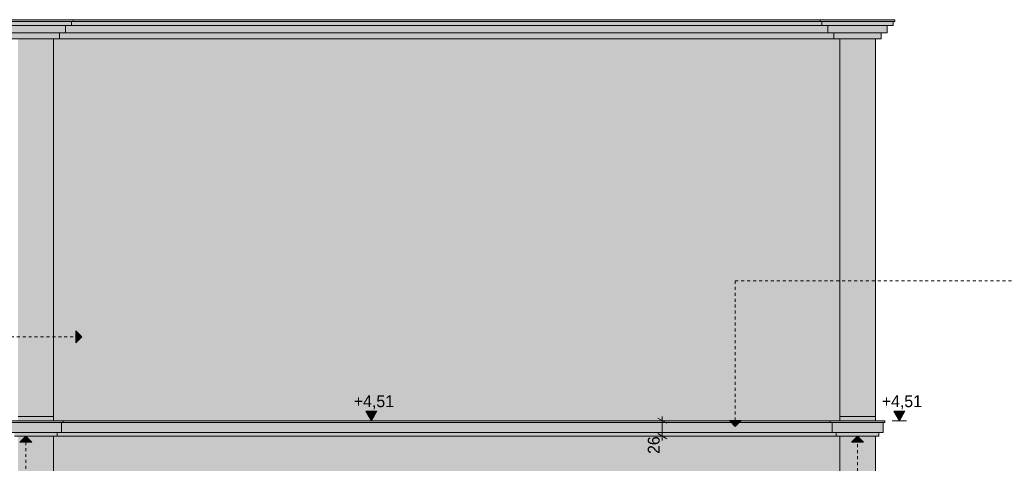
# Model space of a CAD drawing. Extents: x -396299 to -11759, y -15022 to 18278.
# Tile 3 of 205: x -387965 to -371381, y 337 to 7808. Entities that reach past the tile are written whole.
import ezdxf

# ---------------------------------------------------------------- set-up
doc = ezdxf.new("R2010")
doc.units = 0
doc.header["$MEASUREMENT"] = 0
doc.linetypes.add('Hidden Line', pattern=[100, 50, -50])
doc.layers.add('Arch okna_Nr_Pióra__114', color=7, linetype='Continuous', lineweight=13, true_color=0xf1d696)
doc.layers.add('Arch opisy_Nr_Pióra__3', color=7, linetype='Continuous', lineweight=20, true_color=0xff6600)
for name, color, linetype, lineweight in [('Arch okna_Nr_Pióra__32', 34, 'Continuous', 15), ('Arch wymiary_Nr_Pióra__21', 7, 'Continuous', 13), ('Arch wymiary_Nr_Pióra__5', 7, 'Continuous', 13), ('INWENT.ŚCIANY_Nr_Pióra__21', 7, 'Continuous', 13)]:
    doc.layers.add(name, color=color, linetype=linetype, lineweight=lineweight)
doc.layers.add('Arch opisy', color=7, linetype='Continuous')
doc.layers.add('Arch wymiary', color=7, linetype='Continuous')
doc.styles.add('GENERATED_STYLE_1', font='txt')
doc.dimstyles.new('GENERATED_STYLE__4', dxfattribs={"dimtxt": 200, "dimasz": 114, "dimexe": 0.18, "dimexo": 0, "dimgap": 0.09, "dimtad": 1, "dimdec": 0, "dimlfac": 0.1, "dimzin": 0, "dimdsep": 46, "dimtxsty": 'GENERATED_STYLE_1', "dimblk": 'ARROWHEAD_2', "dimblk1": 'ARROWHEAD_2', "dimblk2": 'ARROWHEAD_2', "dimcen": 0.09, "dimclrd": 7, "dimclre": 7, "dimclrt": 7, "dimazin": 0, "dimtfac": 1, "dimtdec": 4, "dimtmove": 0, "dimatfit": 3, "dimfxl": 0, "dimtolj": 1, "dimtzin": 0, "dimarcsym": 0})

# ---------------------------------------------------------------- blocks, each defined once
blk = doc.blocks.new('Linia_165', base_point=(-373853, -6293))
at = {"layer": 'Arch opisy_Nr_Pióra__3', "linetype": 'Continuous'}
blk.add_hatch(color=256, dxfattribs=at).paths.add_polyline_path([(-373853, 793), (-373753, 693), (-373953, 693)], flags=0)
for p, q in [((-373853, 793), (-373953, 693)), ((-373753, 693), (-373953, 693)), ((-373853, 793), (-373753, 693))]:
    blk.add_line(p, q, dxfattribs=at)
at = {"layer": 'Arch opisy_Nr_Pióra__3', "linetype": 'Hidden Line'}
blk.add_line((-373853, -6293), (-373853, 693), dxfattribs=at)
blk = doc.blocks.new('Linia_167', base_point=(-387861, 793))
at = {"layer": 'Arch opisy_Nr_Pióra__3', "linetype": 'Continuous'}
blk.add_hatch(color=256, dxfattribs=at).paths.add_polyline_path([(-387861, 793), (-387761, 693), (-387961, 693)], flags=0)
for p, q in [((-387861, 793), (-387961, 693)), ((-387761, 693), (-387961, 693)), ((-387861, 793), (-387761, 693))]:
    blk.add_line(p, q, dxfattribs=at)
at = {"layer": 'Arch opisy_Nr_Pióra__3', "linetype": 'Hidden Line'}
blk.add_line((-387861, 693), (-387861, -6296), dxfattribs=at)
blk = doc.blocks.new('Linia_169', base_point=(-375912, 959))
at = {"layer": 'Arch opisy_Nr_Pióra__3', "linetype": 'Continuous'}
blk.add_hatch(color=256, dxfattribs=at).paths.add_polyline_path([(-375912, 959), (-376012, 1059), (-375812, 1059)], flags=0)
at = {"layer": 'Arch opisy_Nr_Pióra__3', "linetype": 'Hidden Line'}
blk.add_line((-375912, 1059), (-375912, 3411), dxfattribs=at)
at = {"layer": 'Arch opisy_Nr_Pióra__3', "linetype": 'Continuous'}
for p, q in [((-375912, 959), (-376012, 1059)), ((-376012, 1059), (-375812, 1059)), ((-375912, 959), (-375812, 1059))]:
    blk.add_line(p, q, dxfattribs=at)
blk = doc.blocks.new('Linia_170', base_point=(-375912, 3411))
at = {"layer": 'Arch opisy_Nr_Pióra__3', "linetype": 'Continuous'}
blk.add_hatch(color=256, dxfattribs=at).paths.add_polyline_path([(-370143, 3411), (-370243, 3311), (-370243, 3511)], flags=0)
for p, q in [((-370143, 3411), (-370243, 3511)), ((-370243, 3311), (-370243, 3511)), ((-370143, 3411), (-370243, 3311))]:
    blk.add_line(p, q, dxfattribs=at)
at = {"layer": 'Arch opisy_Nr_Pióra__3', "linetype": 'Hidden Line'}
blk.add_line((-375912, 3411), (-370243, 3411), dxfattribs=at)
blk = doc.blocks.new('Linia_193', base_point=(-389214, 2468))
at = {"layer": 'Arch opisy_Nr_Pióra__3', "linetype": 'Continuous'}
blk.add_hatch(color=256, dxfattribs=at).paths.add_polyline_path([(-386918, 2468), (-387018, 2368), (-387018, 2568)], flags=0)
for p, q in [((-386918, 2468), (-387018, 2568)), ((-387018, 2368), (-387018, 2568)), ((-386918, 2468), (-387018, 2368))]:
    blk.add_line(p, q, dxfattribs=at)
at = {"layer": 'Arch opisy_Nr_Pióra__3', "linetype": 'Hidden Line'}
blk.add_line((-389214, 2468), (-387018, 2468), dxfattribs=at)
blk = doc.blocks.new('*D713')
at = {"layer": 'Arch wymiary_Nr_Pióra__5', "linetype": 'Continuous'}
for p, q in [((-377030, 1053), (-377255, 1053)), ((-377068, 1010), (-377218, 1096)), ((-377143, 1053), (-377143, 1127)), ((-377143, 793), (-377143, 1053)), ((-377218, 836), (-377068, 750)), ((-377030, 793), (-377255, 793)), ((-377143, 720), (-377143, 793))]:
    blk.add_line(p, q, dxfattribs=at)
at = {"layer": 'Arch wymiary_Nr_Pióra__21', "insert": (-377183, 494), "char_height": 200, "attachment_point": 7, "rotation": 90, "style": 'GENERATED_STYLE_1'}
blk.add_mtext('{26}', dxfattribs=at)
blk = doc.blocks.new('ARROWHEAD_2')
at = {"color": 0, "linetype": 'Continuous', "lineweight": 0}
for p, q in [((0, 0), (-1, 0)), ((-0.38, -0.66), (0.38, 0.66))]:
    blk.add_line(p, q, dxfattribs=at)
blk = doc.blocks.new('Wymiary_72', base_point=(-382040, 1053))
at = {"layer": 'Arch wymiary_Nr_Pióra__5', "linetype": 'Continuous'}
blk.add_hatch(color=256, dxfattribs=at).paths.add_polyline_path([(-382040, 1053), (-382133, 1213), (-381947, 1213)], flags=0)
for p, q in [((-382040, 1053), (-382133, 1213)), ((-382133, 1213), (-381947, 1213)), ((-381947, 1213), (-382040, 1053)), ((-382040, 1053), (-382160, 1053)), ((-382040, 1053), (-381920, 1053))]:
    blk.add_line(p, q, dxfattribs=at)
at = {"layer": 'Arch wymiary_Nr_Pióra__21', "insert": (-382337, 1245), "char_height": 200, "attachment_point": 7, "style": 'GENERATED_STYLE_1'}
blk.add_mtext('{+4,51}', dxfattribs=at)
blk = doc.blocks.new('Wymiary_77', base_point=(-373148, 1053))
at = {"layer": 'Arch wymiary_Nr_Pióra__5', "linetype": 'Continuous'}
blk.add_hatch(color=256, dxfattribs=at).paths.add_polyline_path([(-373148, 1053), (-373241, 1213), (-373055, 1213)], flags=0)
for p, q in [((-373148, 1053), (-373241, 1213)), ((-373241, 1213), (-373055, 1213)), ((-373055, 1213), (-373148, 1053)), ((-373148, 1053), (-373268, 1053)), ((-373148, 1053), (-373028, 1053))]:
    blk.add_line(p, q, dxfattribs=at)
at = {"layer": 'Arch wymiary_Nr_Pióra__21', "insert": (-373445, 1245), "char_height": 200, "attachment_point": 7, "style": 'GENERATED_STYLE_1'}
blk.add_mtext('{+4,51}', dxfattribs=at)

msp = doc.modelspace()

# ---------------------------------------------------------------- hatches: boundary and pattern name
at = {"layer": 'Arch okna_Nr_Pióra__114', "linetype": 'Continuous', "lineweight": 0, "true_color": 0x3c3525}
for points in [[(-388293.1, 7708.2), (-373253.1, 7708.2), (-373253.1, 7778.2), (-388293.1, 7778.2)], [(-373353.1, 7588.2), (-388193.1, 7588.2), (-388193.1, 7708.2), (-373353.1, 7708.2)], [(-388093.1, 7488.2), (-373453.1, 7488.2), (-373453.1, 7588.2), (-388093.1, 7588.2)], [(-388123.1, 853.2), (-373423.1, 853.2), (-373423.1, 1023.2), (-388123.1, 1023.2)], [(-373493.1, 793.2), (-388053.1, 793.2), (-388053.1, 853.2), (-373493.1, 853.2)]]:
    msp.add_hatch(color=39, dxfattribs=at).paths.add_polyline_path(points, flags=0)
at = {"layer": 'Arch okna_Nr_Pióra__114', "linetype": 'Continuous', "lineweight": 0, "true_color": 0x786b4b}
for points in [[(-387993.1, 1123.2), (-387393.1, 1123.2), (-387393.1, 7488.2), (-387993.1, 7488.2)], [(-387393.1, 1053.2), (-374153.1, 1053.2), (-374153.1, 7488.2), (-387393.1, 7488.2)], [(-373553.1, 1123.2), (-374153.1, 1123.2), (-374153.1, 7488.2), (-373553.1, 7488.2)], [(-387993.1, -3121.8), (-373553.1, -3121.8), (-373553.1, 793.2), (-387993.1, 793.2)]]:
    msp.add_hatch(color=47, dxfattribs=at).paths.add_polyline_path(points, flags=0)
at = {"layer": 'Arch okna_Nr_Pióra__32', "linetype": 'Continuous', "lineweight": 0, "true_color": 0x603000}
for points in [[(-373223.1, 7778.2), (-388323.1, 7778.2), (-388323.1, 7808.2), (-373223.1, 7808.2)], [(-388153.1, 1023.2), (-373393.1, 1023.2), (-373393.1, 1053.2), (-388153.1, 1053.2)], [(-387993.1, 1053.2), (-387393.1, 1053.2), (-387393.1, 1123.2), (-387993.1, 1123.2)], [(-373553.1, 1053.2), (-374153.1, 1053.2), (-374153.1, 1123.2), (-373553.1, 1123.2)]]:
    msp.add_hatch(color=48, dxfattribs=at).paths.add_polyline_path(points, flags=0)

# ---------------------------------------------------------------- linework, layer by layer
at = {"layer": 'INWENT.ŚCIANY_Nr_Pióra__21', "linetype": 'Continuous'}
for p, q in [((-387063.1, 7808.2), (-388323.1, 7808.2)), ((-387063.1, 7778.2), (-387063.1, 7808.2)), ((-374483.1, 7808.2), (-387063.1, 7808.2)), ((-373223.1, 7808.2), (-374483.1, 7808.2)), ((-374483.1, 7778.2), (-374483.1, 7808.2)), ((-373223.1, 7778.2), (-373223.1, 7808.2)), ((-387063.1, 7778.2), (-388323.1, 7778.2)), ((-388293.1, 7708.2), (-387093.1, 7708.2)), ((-387193.1, 7588.2), (-387193.1, 7708.2)), ((-387093.1, 7708.2), (-387093.1, 7778.2)), ((-387093.1, 7708.2), (-374453.1, 7708.2)), ((-374483.1, 7778.2), (-387063.1, 7778.2)), ((-373223.1, 7778.2), (-374483.1, 7778.2)), ((-374453.1, 7708.2), (-374453.1, 7778.2)), ((-374453.1, 7708.2), (-373253.1, 7708.2)), ((-374353.1, 7588.2), (-374353.1, 7708.2)), ((-373353.1, 7588.2), (-373353.1, 7708.2)), ((-373253.1, 7708.2), (-373253.1, 7778.2)), ((-388193.1, 7588.2), (-387193.1, 7588.2)), ((-388093.1, 7488.2), (-387293.1, 7488.2)), ((-387393.1, 7488.2), (-387393.1, 1053.2)), ((-387293.1, 7488.2), (-387293.1, 7588.2)), ((-387293.1, 7488.2), (-374253.1, 7488.2)), ((-387193.1, 7588.2), (-374353.1, 7588.2)), ((-374353.1, 7588.2), (-373353.1, 7588.2)), ((-374253.1, 7488.2), (-374253.1, 7588.2)), ((-374253.1, 7488.2), (-373453.1, 7488.2)), ((-374153.1, 7488.2), (-374153.1, 1053.2)), ((-373553.1, 7488.2), (-373553.1, 1053.2)), ((-373453.1, 7488.2), (-373453.1, 7588.2)), ((-387233.1, 1053.2), (-388153.1, 1053.2)), ((-388153.1, 1023.2), (-387233.1, 1023.2)), ((-387393.1, 1123.2), (-387993.1, 1123.2)), ((-387263.1, 853.2), (-387263.1, 1023.2)), ((-387233.1, 1053.2), (-387233.1, 1023.2)), ((-387233.1, 1053.2), (-374313.1, 1053.2)), ((-387233.1, 1023.2), (-374313.1, 1023.2)), ((-374313.1, 1053.2), (-374313.1, 1023.2)), ((-373393.1, 1053.2), (-374313.1, 1053.2)), ((-374313.1, 1023.2), (-373393.1, 1023.2)), ((-374283.1, 853.2), (-374283.1, 1023.2)), ((-373553.1, 1123.2), (-374153.1, 1123.2)), ((-373423.1, 853.2), (-373423.1, 1023.2)), ((-373393.1, 1053.2), (-373393.1, 1023.2)), ((-388123.1, 853.2), (-387263.1, 853.2)), ((-387333.1, 853.2), (-387333.1, 793.2)), ((-374283.1, 853.2), (-387263.1, 853.2)), ((-374283.1, 853.2), (-373423.1, 853.2)), ((-374213.1, 853.2), (-374213.1, 793.2)), ((-373493.1, 853.2), (-373493.1, 793.2)), ((-373493.1, 793.2), (-388053.1, 793.2)), ((-387393.1, 793.2), (-387393.1, -3121.8)), ((-374153.1, 793.2), (-374153.1, -3121.8)), ((-373553.1, 793.2), (-373553.1, -3121.8))]:
    msp.add_line(p, q, dxfattribs=at)

# ---------------------------------------------------------------- block references
at = {"layer": 'Arch opisy', "color": 30, "linetype": 'Hidden Line', "lineweight": 20, "true_color": 0xff6600}
for name, p in [('Linia_170', (-375911.8, 3410.9)), ('Linia_169', (-375911.8, 958.6)), ('Linia_193', (-389213.6, 2468.3)), ('Linia_167', (-387861.5, 793.2)), ('Linia_165', (-373853.1, -6292.7))]:
    msp.add_blockref(name, p, dxfattribs=at)
at = {"layer": 'Arch wymiary', "linetype": 'Continuous'}
for name, p in [('Wymiary_72', (-382040.1, 1053.2)), ('Wymiary_77', (-373147.8, 1053.2))]:
    msp.add_blockref(name, p, dxfattribs=at)

# ---------------------------------------------------------------- dimensions: what is measured, and where the dimension line sits
dim = msp.add_linear_dim(base=(-377142.9, 793.2), p1=(-376822.7, 793.2), p2=(-376879.4, 1053.2), angle=90, dimstyle='GENERATED_STYLE__4', dxfattribs=at)
dim.commit()
dim.dimension.update_dxf_attribs({"geometry": '*D713', "text_midpoint": (-377282.9, 645.6)})

doc.saveas('drawing.dxf')
